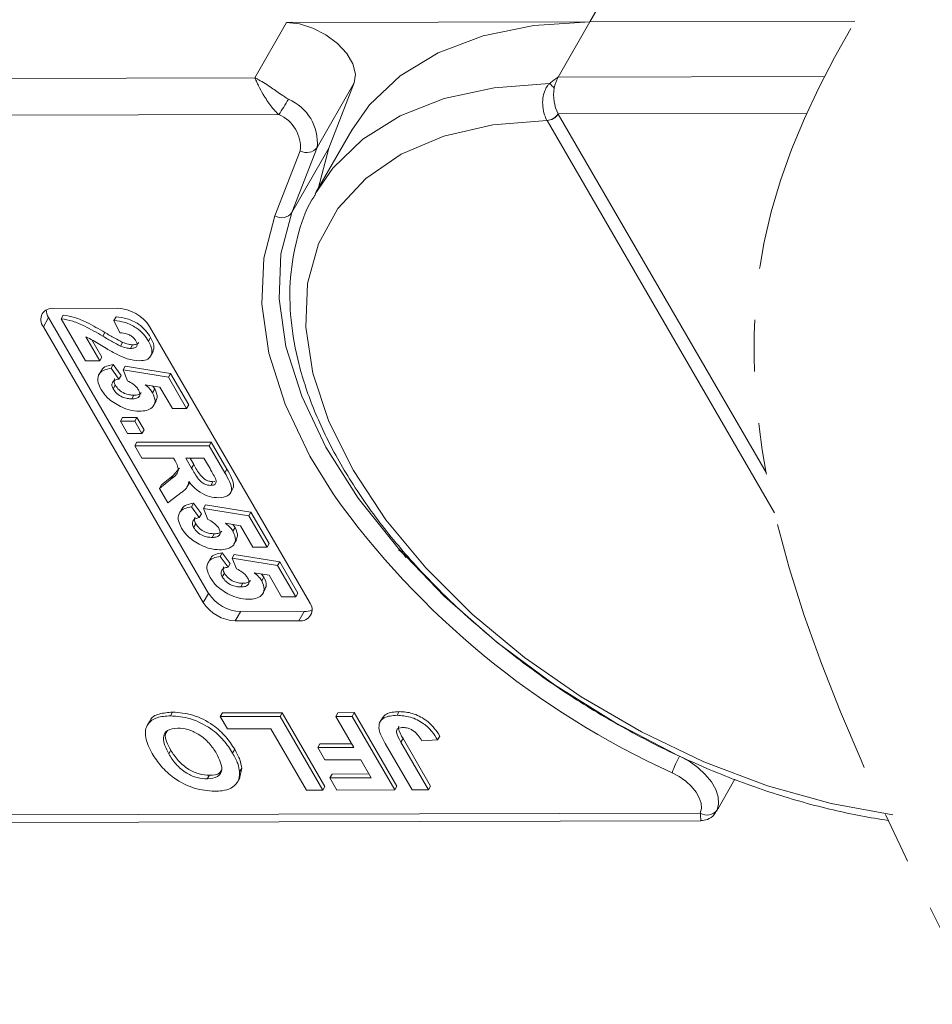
# Model space of a CAD drawing. Header units: millimetres. Extents: x 2390 to 3312, y -95 to 558.
# Tile 35 of 49: x 3044 to 3072, y 374 to 404. Entities that reach past the tile are written whole.
import ezdxf

# ---------------------------------------------------------------- set-up
doc = ezdxf.new("R2010")
doc.units = ezdxf.units.MM
doc.linetypes.add('PHANTOM2', pattern=[31.75, 15.875, -3.175, 3.175, -3.175, 3.175, -3.175])

msp = doc.modelspace()

# ---------------------------------------------------------------- linework, layer by layer
at = {"color": 7, "linetype": 'Continuous', "lineweight": 15}
for p, q in [((3061.869, 404.408), (3063.008, 406.391)), ((3052.549, 404.388), (3051.573, 402.689)), ((3052.549, 404.388), (3061.869, 404.408)), ((3060.893, 402.709), (3061.869, 404.408)), ((3070.019, 404.426), (3061.869, 404.408)), ((3051.573, 402.689), (3030.847, 402.643)), ((3053.489, 400.551), (3054.627, 402.533)), ((3053.848, 400.531), (3054.627, 402.533)), ((3069.082, 402.727), (3060.893, 402.709)), ((3030.849, 401.511), (3052.306, 401.559)), ((3060.895, 401.578), (3068.537, 401.595)), ((3060.896, 401.576), (3060.895, 401.578)), ((3067.291, 390.555), (3060.896, 401.576)), ((3060.552, 401.38), (3060.554, 401.377)), ((3060.554, 401.377), (3067.551, 389.318)), ((3054.552, 401.079), (3053.462, 399.181)), ((3052.97, 400.449), (3052.191, 398.446)), ((3052.709, 398.548), (3053.489, 400.551)), ((3053.848, 400.531), (3052.709, 398.548)), ((3053.517, 399.276), (3053.848, 400.531)), ((3045.395, 395.603), (3047.355, 395.608)), ((3045.233, 395.32), (3045.07, 395.037)), ((3050.15, 386.845), (3045.233, 395.32)), ((3045.616, 395.28), (3045.681, 395.393)), ((3046.366, 393.987), (3045.616, 395.28)), ((3047.241, 395.233), (3047.306, 395.346)), ((3047.419, 394.853), (3047.241, 395.233)), ((3049.988, 386.562), (3045.07, 395.037)), ((3048.336, 395.044), (3053.254, 386.569)), ((3046.379, 394.723), (3046.805, 393.988)), ((3046.561, 394.636), (3046.871, 394.101)), ((3046.898, 394.748), (3046.963, 394.861)), ((3048.3, 394.599), (3048.365, 394.712)), ((3047.442, 394.446), (3047.507, 394.559)), ((3047.75, 394.371), (3047.815, 394.484)), ((3046.805, 393.988), (3046.366, 393.987)), ((3046.805, 393.988), (3046.871, 394.101)), ((3048.365, 394.127), (3048.446, 394.269)), ((3046.854, 393.697), (3046.772, 393.556)), ((3047.152, 393.761), (3047.217, 393.874)), ((3047.152, 393.761), (3047.393, 393.431)), ((3047.217, 393.874), (3047.458, 393.544)), ((3047.52, 393.711), (3047.585, 393.824)), ((3047.658, 393.378), (3047.52, 393.711)), ((3047.52, 393.711), (3048.917, 393.485)), ((3047.585, 393.824), (3048.982, 393.598)), ((3047.393, 393.431), (3047.458, 393.544)), ((3048.917, 393.485), (3048.982, 393.598)), ((3048.917, 393.485), (3049.476, 392.522)), ((3048.982, 393.598), (3049.541, 392.635)), ((3047.216, 393.128), (3047.281, 393.242)), ((3048.654, 393.179), (3048.201, 393.256)), ((3048.425, 393.218), (3048.493, 393.125)), ((3048.428, 393.012), (3048.493, 393.125)), ((3049.036, 392.521), (3048.654, 393.179)), ((3047.787, 392.823), (3047.852, 392.936)), ((3048.458, 392.611), (3048.539, 392.752)), ((3049.476, 392.522), (3049.036, 392.521)), ((3049.476, 392.522), (3049.541, 392.635)), ((3047.44, 392.136), (3047.505, 392.25)), ((3047.505, 392.25), (3047.944, 392.251)), ((3047.879, 392.137), (3047.944, 392.251)), ((3047.944, 392.251), (3048.165, 391.87)), ((3047.44, 392.136), (3047.879, 392.137)), ((3047.66, 391.756), (3047.44, 392.136)), ((3047.879, 392.137), (3048.1, 391.757)), ((3048.1, 391.757), (3048.165, 391.87)), ((3048.1, 391.757), (3047.66, 391.756)), ((3047.881, 391.376), (3047.946, 391.489)), ((3047.881, 391.376), (3050.167, 391.381)), ((3048.102, 390.996), (3047.881, 391.376)), ((3047.946, 391.489), (3050.232, 391.494)), ((3050.167, 391.381), (3050.232, 391.494)), ((3050.167, 391.381), (3050.649, 390.551)), ((3050.232, 391.494), (3050.714, 390.664)), ((3049.069, 390.998), (3048.102, 390.996)), ((3049.118, 390.913), (3049.069, 390.998)), ((3050.007, 391), (3049.45, 390.999)), ((3049.45, 390.999), (3049.628, 390.692)), ((3049.581, 390.999), (3049.693, 390.806)), ((3050.194, 390.677), (3050.007, 391)), ((3049.059, 390.467), (3049.251, 390.693)), ((3049.628, 390.692), (3049.693, 390.806)), ((3050.649, 390.551), (3050.714, 390.664)), ((3048.638, 390.071), (3048.994, 390.353)), ((3048.703, 390.184), (3049.059, 390.467)), ((3048.994, 390.353), (3049.059, 390.467)), ((3048.638, 390.071), (3048.703, 390.184)), ((3048.896, 389.627), (3048.638, 390.071)), ((3049.483, 390.105), (3049.564, 390.246)), ((3050.22, 390.163), (3050.285, 390.276)), ((3050.285, 390.276), (3050.342, 390.286)), ((3050.818, 389.922), (3050.9, 390.063)), ((3049.209, 389.867), (3048.896, 389.627)), ((3049.624, 389.501), (3049.689, 389.614)), ((3049.624, 389.501), (3049.864, 389.172)), ((3049.689, 389.614), (3049.929, 389.285)), ((3049.991, 389.451), (3050.056, 389.565)), ((3050.13, 389.119), (3049.991, 389.451)), ((3049.991, 389.451), (3051.388, 389.226)), ((3050.056, 389.565), (3051.453, 389.339)), ((3049.325, 389.438), (3049.244, 389.297)), ((3049.864, 389.172), (3049.929, 389.285)), ((3051.388, 389.226), (3051.453, 389.339)), ((3051.388, 389.226), (3051.947, 388.262)), ((3051.453, 389.339), (3052.012, 388.376)), ((3049.688, 388.869), (3049.753, 388.982)), ((3051.126, 388.92), (3050.673, 388.997)), ((3050.896, 388.959), (3050.965, 388.866)), ((3050.9, 388.753), (3050.965, 388.866)), ((3051.508, 388.262), (3051.126, 388.92)), ((3050.258, 388.563), (3050.323, 388.677)), ((3050.929, 388.352), (3051.011, 388.493)), ((3051.947, 388.262), (3051.508, 388.262)), ((3051.947, 388.262), (3052.012, 388.376)), ((3050.506, 387.98), (3050.571, 388.093)), ((3050.506, 387.98), (3050.747, 387.651)), ((3050.571, 388.093), (3050.812, 387.764)), ((3050.874, 387.93), (3050.939, 388.043)), ((3051.012, 387.598), (3050.874, 387.93)), ((3050.874, 387.93), (3052.271, 387.705)), ((3050.939, 388.043), (3052.336, 387.818)), ((3050.208, 387.917), (3050.127, 387.775)), ((3050.747, 387.651), (3050.812, 387.764)), ((3052.271, 387.705), (3052.336, 387.818)), ((3052.271, 387.705), (3052.83, 386.741)), ((3052.336, 387.818), (3052.895, 386.855)), ((3050.57, 387.348), (3050.635, 387.461)), ((3052.008, 387.399), (3051.555, 387.475)), ((3051.779, 387.438), (3051.847, 387.345)), ((3051.782, 387.232), (3051.847, 387.345)), ((3052.39, 386.74), (3052.008, 387.399)), ((3051.141, 387.042), (3051.206, 387.155)), ((3050.15, 386.845), (3049.988, 386.562)), ((3051.812, 386.83), (3051.893, 386.972)), ((3052.83, 386.741), (3052.39, 386.74)), ((3052.83, 386.741), (3052.895, 386.855)), ((3051.131, 386.281), (3050.969, 385.998)), ((3053.091, 386.286), (3051.131, 386.281)), ((3053.091, 386.286), (3052.928, 386.002)), ((3052.928, 386.002), (3050.969, 385.998)), ((3048.98, 383.081), (3049.045, 383.194)), ((3050.508, 383.055), (3050.573, 383.169)), ((3050.573, 383.169), (3052.415, 383.173)), ((3052.35, 383.059), (3052.415, 383.173)), ((3052.415, 383.173), (3053.727, 380.913)), ((3054.059, 383.063), (3054.124, 383.176)), ((3054.124, 383.176), (3054.626, 383.178)), ((3054.561, 383.064), (3054.626, 383.178)), ((3054.626, 383.178), (3055.937, 380.918)), ((3055.948, 383.096), (3056.013, 383.21)), ((3048.343, 382.921), (3048.262, 382.779)), ((3050.508, 383.055), (3052.35, 383.059)), ((3050.727, 382.679), (3050.508, 383.055)), ((3052.35, 383.059), (3053.662, 380.799)), ((3054.059, 383.063), (3054.561, 383.064)), ((3054.613, 382.107), (3054.059, 383.063)), ((3054.561, 383.064), (3055.872, 380.804)), ((3055.493, 383.024), (3055.412, 382.882)), ((3052.066, 382.682), (3050.727, 382.679)), ((3053.159, 380.798), (3052.066, 382.682)), ((3053.508, 382.105), (3053.573, 382.218)), ((3053.573, 382.218), (3054.548, 382.22)), ((3056.408, 380.805), (3055.582, 382.23)), ((3056.062, 382.269), (3056.127, 382.383)), ((3056.062, 382.269), (3056.911, 380.807)), ((3056.127, 382.383), (3056.976, 380.92)), ((3057.192, 382.345), (3056.706, 382.315)), ((3057.192, 382.345), (3057.257, 382.458)), ((3048.924, 381.913), (3048.989, 382.026)), ((3050.888, 381.938), (3050.953, 382.052)), ((3053.508, 382.105), (3054.613, 382.107)), ((3053.727, 381.728), (3053.508, 382.105)), ((3054.832, 381.73), (3053.727, 381.728)), ((3055.151, 381.18), (3054.832, 381.73)), ((3051.17, 381.477), (3051.098, 381.15)), ((3051.104, 381.364), (3051.17, 381.477)), ((3053.879, 381.177), (3053.944, 381.29)), ((3053.944, 381.29), (3055.086, 381.293)), ((3050.108, 381.14), (3050.173, 381.253)), ((3051.026, 381.022), (3051.107, 381.164)), ((3053.879, 381.177), (3055.151, 381.18)), ((3054.097, 380.8), (3053.879, 381.177)), ((3065.761, 380.145), (3066.331, 381.137)), ((3053.662, 380.799), (3053.159, 380.798)), ((3053.662, 380.799), (3053.727, 380.913)), ((3055.872, 380.804), (3054.097, 380.8)), ((3055.872, 380.804), (3055.937, 380.918)), ((3056.911, 380.807), (3056.408, 380.805)), ((3056.911, 380.807), (3056.976, 380.92)), ((3065.266, 380.09), (3043.307, 380.041)), ((3043.634, 379.807), (3065.285, 379.855))]:
    msp.add_line(p, q, dxfattribs=at)
at = {"color": 7, "linetype": 'Continuous', "lineweight": 15, "flags": 128}
for points in [[(3054.627, 402.533), (3054.665, 402.805), (3054.586, 403.113), (3054.397, 403.432), (3054.112, 403.738), (3053.755, 404.005), (3053.354, 404.212), (3052.941, 404.343), (3052.549, 404.388)], [(3061.869, 404.408), (3060.151, 404.299), (3058.588, 403.981), (3057.207, 403.461), (3056.036, 402.748), (3055.095, 401.855), (3054.552, 401.079)], [(3060.626, 402.51), (3058.932, 402.384), (3057.393, 402.054), (3056.036, 401.524), (3054.887, 400.805), (3053.966, 399.91), (3053.427, 399.118)], [(3071.189, 380.041), (3069.284, 380.383), (3067.335, 380.928), (3065.379, 381.667), (3063.456, 382.584), (3061.603, 383.662), (3059.858, 384.878), (3058.255, 386.209), (3056.826, 387.628), (3055.6, 389.107), (3054.6, 390.617), (3053.847, 392.127), (3053.356, 393.608), (3053.137, 395.03), (3053.193, 396.364), (3053.524, 397.585), (3054.123, 398.668), (3054.979, 399.592), (3056.073, 400.337), (3057.385, 400.89), (3058.889, 401.239), (3060.554, 401.377)], [(3064.485, 381.911), (3062.663, 382.862), (3060.781, 384.034), (3059.018, 385.336), (3057.406, 386.743), (3055.976, 388.231), (3054.753, 389.772), (3053.759, 391.338), (3053.014, 392.9), (3052.529, 394.429), (3052.316, 395.898), (3052.376, 397.28), (3052.709, 398.548)], [(3052.191, 398.446), (3051.85, 397.146), (3051.788, 395.731), (3052.007, 394.227), (3052.503, 392.66), (3053.267, 391.06), (3053.978, 389.9)], [(3064.629, 381.842), (3064.92, 381.684), (3065.187, 381.493), (3065.418, 381.279), (3065.606, 381.051), (3065.74, 380.817), (3065.816, 380.588), (3065.829, 380.375), (3065.781, 380.185)], [(3064.402, 381.332), (3064.62, 381.214), (3064.82, 381.071), (3064.994, 380.91), (3065.134, 380.739), (3065.235, 380.564), (3065.291, 380.392), (3065.302, 380.232), (3065.266, 380.09)]]:
    msp.add_lwpolyline(points, dxfattribs=at)
at = {"color": 7, "linetype": 'Continuous', "lineweight": 15}
for centre, radius, start, end in [((3060.194, 401.88), 0.763, 40.1491, 55.5658), ((3061.792, 402.213), 1.027, 151.137, 171.0902), ((3061.99, 402.146), 1.233, 169.4134, 207.4295), ((3046.56, 405.501), 6.969, 325.5444, 330.1305), ((3052.04, 400.689), 1.455, 354.5664, 67.2376), ((3051.884, 400.552), 1.091, 354.5664, 67.2376), ((3060.532, 401.812), 0.432, 272.6947, 327.2216), ((3060.533, 401.807), 0.43, 272.7339, 327.5146), ((3053.174, 400.782), 0.391, 238.5972, 323.7029), ((3052.395, 398.779), 0.391, 238.5972, 323.7029), ((3045.34, 395.258), 0.349, 80.921, 219.3383), ((3045.664, 395.592), 0.51, 184.4162, 212.2288), ((3047.302, 394.379), 1.229, 32.7297, 87.5188), ((3075.109, 404.985), 25.964, 215.5235, 245.6452), ((3051.185, 387.51), 1.229, 212.7297, 267.5188), ((3051.022, 387.226), 1.229, 212.7297, 267.5188), ((3052.983, 386.347), 0.349, 260.921, 39.3383), ((3053.109, 386.795), 0.51, 268.0228, 295.8286), ((3067.015, 380.471), 2.751, 150.1208, 161.7639), ((3065.473, 380.412), 0.383, 237.2666, 323.7036)]:
    msp.add_arc(centre, radius, start, end, dxfattribs=at)
msp.add_ellipse((3055.886, 387.939), major_axis=(-0.322, 0.241), ratio=0.642726, start_param=4.005024, end_param=4.860077, dxfattribs=at)
at = {"color": 3, "linetype": 'PHANTOM2', "lineweight": 9, "ltscale": 0.5}
msp.add_spline([(3079.439, 446.872), (3084.016, 427.57), (3067.222, 397.598), (3073.812, 374.215)], degree=3, dxfattribs=at)
at = {"color": 7, "linetype": 'Continuous', "lineweight": 15}
for points, knots in [([(3051.573, 402.689), (3051.575, 402.688), (3051.58, 402.685), (3051.6, 402.676), (3051.624, 402.664), (3051.762, 402.591), (3051.998, 402.443), (3052.33, 402.208), (3052.527, 402.08), (3052.603, 402.031)], [0, 0, 0, 0, 0.005088, 0.020369, 0.070807, 0.089086, 0.500311, 0.809226, 1, 1, 1, 1]), ([(3052.306, 401.559), (3052.27, 401.594), (3052.196, 401.665), (3052.083, 401.798), (3051.969, 401.953), (3051.885, 402.084), (3051.785, 402.252), (3051.705, 402.402), (3051.639, 402.54), (3051.612, 402.6), (3051.597, 402.633), (3051.589, 402.651), (3051.583, 402.667), (3051.578, 402.677), (3051.576, 402.682), (3051.574, 402.686), (3051.574, 402.687), (3051.573, 402.689)], [0, 0, 0, 0, 0.1010295, 0.2049461, 0.3371683, 0.4742971, 0.5161999, 0.7436507, 0.8530899, 0.914248, 0.9321698, 0.9601369, 0.976545, 0.9861936, 0.994698, 0.9959318, 1, 1, 1, 1]), ([(3060.626, 402.51), (3060.607, 402.488), (3060.548, 402.422), (3060.472, 402.275), (3060.418, 402.054), (3060.416, 401.799), (3060.463, 401.559), (3060.524, 401.436), (3060.552, 401.38)], [0, 0, 0, 0, 0.07361, 0.225281, 0.412719, 0.616054, 0.826783, 1, 1, 1, 1]), ([(3060.893, 402.709), (3060.892, 402.708), (3060.816, 402.655), (3060.724, 402.591), (3060.641, 402.522), (3060.626, 402.51)], [0, 0, 0, 0, 0.012087, 0.82463, 1, 1, 1, 1]), ([(3053.438, 399.103), (3053.401, 399.048), (3053.137, 398.655), (3052.86, 397.803), (3052.629, 396.571), (3052.65, 395.25), (3052.897, 393.869), (3053.375, 392.442), (3054.077, 390.993), (3054.992, 389.547), (3056.103, 388.128), (3057.391, 386.76), (3058.834, 385.463), (3060.408, 384.256), (3062.091, 383.157), (3063.854, 382.185), (3065.672, 381.352), (3067.516, 380.673), (3069.319, 380.169), (3070.487, 379.948), (3071.044, 379.865)], [0, 0, 0, 0, 0.008583, 0.0609079, 0.1132403, 0.1660691, 0.2196553, 0.2739297, 0.3286434, 0.383549, 0.4384672, 0.4933295, 0.5481255, 0.6028664, 0.6575727, 0.7122689, 0.7669788, 0.8217225, 0.876527, 0.9278193, 0.9278193, 0.9278193, 0.9278193]), ([(3045.616, 395.28), (3045.735, 395.262), (3045.974, 395.225), (3046.417, 395.029), (3046.715, 394.854), (3046.898, 394.748)], [0, 0, 0, 0, 0.279551, 0.559332, 1, 1, 1, 1]), ([(3045.681, 395.393), (3045.8, 395.375), (3046.039, 395.338), (3046.482, 395.142), (3046.78, 394.968), (3046.963, 394.861)], [0, 0, 0, 0, 0.279551, 0.559332, 1, 1, 1, 1]), ([(3047.241, 395.233), (3047.354, 395.22), (3047.579, 395.193), (3047.916, 395.03), (3048.159, 394.814), (3048.253, 394.671), (3048.3, 394.599)], [0, 0, 0, 0, 0.280752, 0.55897, 0.779275, 1, 1, 1, 1]), ([(3047.306, 395.346), (3047.419, 395.333), (3047.644, 395.306), (3047.981, 395.144), (3048.224, 394.927), (3048.318, 394.784), (3048.365, 394.712)], [0, 0, 0, 0, 0.280752, 0.55897, 0.779275, 1, 1, 1, 1]), ([(3047.345, 394.181), (3047.235, 394.242), (3047.053, 394.341), (3046.808, 394.493), (3046.6, 394.623), (3046.453, 394.69), (3046.379, 394.723)], [0, 0, 0, 0, 0.339985, 0.560186, 0.78038, 1, 1, 1, 1]), ([(3046.898, 394.748), (3046.998, 394.688), (3047.176, 394.582), (3047.361, 394.487), (3047.442, 394.446)], [0, 0, 0, 0, 0.560235, 1, 1, 1, 1]), ([(3046.963, 394.861), (3047.063, 394.801), (3047.241, 394.695), (3047.426, 394.601), (3047.507, 394.559)], [0, 0, 0, 0, 0.5602349, 1, 1, 1, 1]), ([(3047.914, 394.606), (3047.896, 394.634), (3047.86, 394.689), (3047.769, 394.763), (3047.613, 394.837), (3047.499, 394.846), (3047.419, 394.853)], [0, 0, 0, 0, 0.187236, 0.374084, 0.560696, 1, 1, 1, 1]), ([(3047.75, 394.371), (3047.792, 394.373), (3047.876, 394.378), (3047.95, 394.433), (3047.958, 394.519), (3047.929, 394.577), (3047.914, 394.606)], [0, 0, 0, 0, 0.2806635, 0.5594614, 0.7793655, 1, 1, 1, 1]), ([(3048.3, 394.599), (3048.343, 394.514), (3048.429, 394.343), (3048.396, 394.136), (3048.252, 394.01), (3048.104, 393.997), (3048.03, 393.991)], [0, 0, 0, 0, 0.280568, 0.55975, 0.779795, 1, 1, 1, 1]), ([(3048.365, 394.712), (3048.41, 394.626), (3048.499, 394.455), (3048.456, 394.321), (3048.435, 394.256)], [0, 0, 0, 0, 0.511088, 1, 1, 1, 1]), ([(3047.442, 394.446), (3047.502, 394.423), (3047.608, 394.382), (3047.707, 394.374), (3047.75, 394.371)], [0, 0, 0, 0, 0.560117, 1, 1, 1, 1]), ([(3047.507, 394.559), (3047.567, 394.536), (3047.673, 394.495), (3047.772, 394.488), (3047.815, 394.484)], [0, 0, 0, 0, 0.5601166, 1, 1, 1, 1]), ([(3047.815, 394.484), (3047.858, 394.486), (3047.941, 394.488), (3047.983, 394.533), (3048.002, 394.554)], [0, 0, 0, 0, 0.520649, 1, 1, 1, 1]), ([(3048.03, 393.991), (3047.905, 394.004), (3047.681, 394.027), (3047.448, 394.134), (3047.345, 394.181)], [0, 0, 0, 0, 0.558458, 1, 1, 1, 1]), ([(3046.844, 393.112), (3046.8, 393.203), (3046.713, 393.385), (3046.771, 393.597), (3046.932, 393.721), (3047.079, 393.747), (3047.152, 393.761)], [0, 0, 0, 0, 0.279948, 0.559031, 0.779331, 1, 1, 1, 1]), ([(3046.856, 393.679), (3046.858, 393.69), (3046.871, 393.759), (3047.003, 393.831), (3047.146, 393.859), (3047.217, 393.874)], [0, 0, 0, 0, 0.0835018, 0.5413674, 1, 1, 1, 1]), ([(3047.393, 393.431), (3047.348, 393.422), (3047.257, 393.405), (3047.187, 393.329), (3047.169, 393.232), (3047.2, 393.163), (3047.216, 393.128)], [0, 0, 0, 0, 0.2802995, 0.5599611, 0.7800424, 1, 1, 1, 1]), ([(3047.267, 393.442), (3047.264, 393.438), (3047.239, 393.414), (3047.236, 393.344), (3047.266, 393.276), (3047.281, 393.242)], [0, 0, 0, 0, 0.083768, 0.542013, 1, 1, 1, 1]), ([(3047.995, 393.102), (3047.974, 393.132), (3047.932, 393.194), (3047.816, 393.293), (3047.718, 393.346), (3047.658, 393.378)], [0, 0, 0, 0, 0.279963, 0.560065, 1, 1, 1, 1]), ([(3047.447, 392.582), (3047.302, 392.664), (3047.044, 392.812), (3046.906, 393.02), (3046.844, 393.112)], [0, 0, 0, 0, 0.558353, 1, 1, 1, 1]), ([(3047.216, 393.128), (3047.251, 393.08), (3047.32, 392.983), (3047.489, 392.875), (3047.652, 392.828), (3047.742, 392.824), (3047.787, 392.823)], [0, 0, 0, 0, 0.279573, 0.558664, 0.778923, 1, 1, 1, 1]), ([(3047.281, 393.242), (3047.316, 393.193), (3047.385, 393.097), (3047.554, 392.988), (3047.717, 392.941), (3047.807, 392.938), (3047.852, 392.936)], [0, 0, 0, 0, 0.279573, 0.558664, 0.778923, 1, 1, 1, 1]), ([(3047.787, 392.823), (3047.838, 392.825), (3047.939, 392.83), (3048.032, 392.895), (3048.047, 392.996), (3048.012, 393.067), (3047.995, 393.102)], [0, 0, 0, 0, 0.280898, 0.55946, 0.779497, 1, 1, 1, 1]), ([(3048.201, 393.256), (3048.253, 393.213), (3048.345, 393.137), (3048.403, 393.05), (3048.428, 393.012)], [0, 0, 0, 0, 0.559888, 1, 1, 1, 1]), ([(3048.493, 393.125), (3048.536, 393.033), (3048.605, 392.885), (3048.539, 392.785), (3048.513, 392.748)], [0, 0, 0, 0, 0.621608, 1, 1, 1, 1]), ([(3047.852, 392.936), (3047.904, 392.937), (3048.005, 392.94), (3048.057, 392.992), (3048.082, 393.017)], [0, 0, 0, 0, 0.518665, 1, 1, 1, 1]), ([(3048.428, 393.012), (3048.466, 392.922), (3048.542, 392.743), (3048.44, 392.555), (3048.254, 392.456), (3048.096, 392.447), (3048.017, 392.442)], [0, 0, 0, 0, 0.2790069, 0.5586194, 0.7790735, 1, 1, 1, 1]), ([(3048.017, 392.442), (3047.914, 392.449), (3047.729, 392.462), (3047.533, 392.545), (3047.447, 392.582)], [0, 0, 0, 0, 0.5595341, 1, 1, 1, 1]), ([(3048.994, 390.353), (3049.091, 390.425), (3049.227, 390.524), (3049.213, 390.752), (3049.15, 390.859), (3049.118, 390.913)], [0, 0, 0, 0, 0.561022, 0.779295, 1, 1, 1, 1]), ([(3049.628, 390.692), (3049.688, 390.58), (3049.764, 390.44), (3049.909, 390.277), (3050.008, 390.21), (3050.12, 390.168), (3050.186, 390.164), (3050.22, 390.163)], [0, 0, 0, 0, 0.500962, 0.625785, 0.750436, 0.875032, 1, 1, 1, 1]), ([(3049.693, 390.806), (3049.753, 390.694), (3049.829, 390.554), (3049.974, 390.391), (3050.073, 390.323), (3050.185, 390.282), (3050.251, 390.278), (3050.285, 390.276)], [0, 0, 0, 0, 0.500962, 0.625785, 0.750436, 0.875032, 1, 1, 1, 1]), ([(3050.362, 390.374), (3050.332, 390.431), (3050.279, 390.531), (3050.22, 390.632), (3050.194, 390.677)], [0, 0, 0, 0, 0.559921, 1, 1, 1, 1]), ([(3050.714, 390.664), (3050.764, 390.575), (3050.863, 390.397), (3050.946, 390.172), (3050.901, 390.078), (3050.887, 390.051)], [0, 0, 0, 0, 0.4173287, 0.8317341, 1, 1, 1, 1]), ([(3050.22, 390.163), (3050.256, 390.165), (3050.327, 390.171), (3050.398, 390.243), (3050.376, 390.325), (3050.362, 390.374)], [0, 0, 0, 0, 0.281129, 0.561183, 1, 1, 1, 1]), ([(3050.649, 390.551), (3050.699, 390.461), (3050.8, 390.282), (3050.878, 390.053), (3050.822, 389.913), (3050.707, 389.81), (3050.559, 389.793), (3050.461, 389.782)], [0, 0, 0, 0, 0.251143, 0.500527, 0.625735, 0.75105, 1, 1, 1, 1]), ([(3049.544, 390.277), (3049.529, 390.216), (3049.505, 390.117), (3049.407, 390.015), (3049.312, 389.938), (3049.244, 389.891), (3049.209, 389.867)], [0, 0, 0, 0, 0.339579, 0.559591, 0.779787, 1, 1, 1, 1]), ([(3050.461, 389.782), (3050.369, 389.789), (3050.185, 389.802), (3049.902, 389.929), (3049.687, 390.101), (3049.592, 390.218), (3049.544, 390.277)], [0, 0, 0, 0, 0.2799536, 0.5589329, 0.7791735, 1, 1, 1, 1]), ([(3049.316, 388.852), (3049.272, 388.944), (3049.184, 389.126), (3049.242, 389.337), (3049.403, 389.461), (3049.55, 389.488), (3049.624, 389.501)], [0, 0, 0, 0, 0.279948, 0.559031, 0.779331, 1, 1, 1, 1]), ([(3049.327, 389.419), (3049.329, 389.43), (3049.343, 389.5), (3049.475, 389.571), (3049.617, 389.6), (3049.689, 389.614)], [0, 0, 0, 0, 0.083502, 0.541367, 1, 1, 1, 1]), ([(3049.864, 389.172), (3049.819, 389.163), (3049.728, 389.146), (3049.658, 389.069), (3049.64, 388.973), (3049.672, 388.904), (3049.688, 388.869)], [0, 0, 0, 0, 0.2802995, 0.5599611, 0.7800424, 1, 1, 1, 1]), ([(3049.739, 389.182), (3049.735, 389.179), (3049.71, 389.155), (3049.708, 389.084), (3049.738, 389.016), (3049.753, 388.982)], [0, 0, 0, 0, 0.0837684, 0.5420129, 1, 1, 1, 1]), ([(3049.918, 388.322), (3049.774, 388.405), (3049.516, 388.553), (3049.377, 388.761), (3049.316, 388.852)], [0, 0, 0, 0, 0.558353, 1, 1, 1, 1]), ([(3049.688, 388.869), (3049.722, 388.821), (3049.791, 388.724), (3049.96, 388.616), (3050.123, 388.569), (3050.213, 388.565), (3050.258, 388.563)], [0, 0, 0, 0, 0.279573, 0.558664, 0.778923, 1, 1, 1, 1]), ([(3049.753, 388.982), (3049.787, 388.934), (3049.856, 388.837), (3050.025, 388.729), (3050.188, 388.682), (3050.278, 388.678), (3050.323, 388.677)], [0, 0, 0, 0, 0.279573, 0.558664, 0.778923, 1, 1, 1, 1]), ([(3050.466, 388.843), (3050.445, 388.873), (3050.403, 388.934), (3050.288, 389.034), (3050.19, 389.087), (3050.13, 389.119)], [0, 0, 0, 0, 0.279963, 0.560065, 1, 1, 1, 1]), ([(3050.258, 388.563), (3050.309, 388.566), (3050.41, 388.57), (3050.503, 388.636), (3050.518, 388.736), (3050.483, 388.807), (3050.466, 388.843)], [0, 0, 0, 0, 0.280898, 0.55946, 0.779497, 1, 1, 1, 1]), ([(3050.673, 388.997), (3050.724, 388.954), (3050.816, 388.877), (3050.874, 388.791), (3050.9, 388.753)], [0, 0, 0, 0, 0.559888, 1, 1, 1, 1]), ([(3050.965, 388.866), (3051.008, 388.774), (3051.077, 388.625), (3051.01, 388.526), (3050.985, 388.489)], [0, 0, 0, 0, 0.621608, 1, 1, 1, 1]), ([(3050.323, 388.677), (3050.375, 388.678), (3050.476, 388.681), (3050.529, 388.733), (3050.554, 388.758)], [0, 0, 0, 0, 0.518665, 1, 1, 1, 1]), ([(3050.9, 388.753), (3050.938, 388.663), (3051.013, 388.484), (3050.911, 388.296), (3050.725, 388.197), (3050.567, 388.188), (3050.488, 388.183)], [0, 0, 0, 0, 0.279007, 0.558619, 0.779074, 1, 1, 1, 1]), ([(3050.488, 388.183), (3050.385, 388.19), (3050.201, 388.203), (3050.004, 388.286), (3049.918, 388.322)], [0, 0, 0, 0, 0.559534, 1, 1, 1, 1]), ([(3050.199, 387.331), (3050.155, 387.422), (3050.067, 387.604), (3050.125, 387.816), (3050.286, 387.94), (3050.433, 387.967), (3050.506, 387.98)], [0, 0, 0, 0, 0.279948, 0.559031, 0.779331, 1, 1, 1, 1]), ([(3050.21, 387.898), (3050.212, 387.909), (3050.225, 387.979), (3050.358, 388.05), (3050.5, 388.079), (3050.571, 388.093)], [0, 0, 0, 0, 0.083502, 0.541367, 1, 1, 1, 1]), ([(3050.747, 387.651), (3050.702, 387.642), (3050.611, 387.625), (3050.541, 387.548), (3050.523, 387.452), (3050.554, 387.383), (3050.57, 387.348)], [0, 0, 0, 0, 0.2803, 0.559961, 0.780042, 1, 1, 1, 1]), ([(3050.622, 387.661), (3050.618, 387.658), (3050.593, 387.634), (3050.59, 387.563), (3050.62, 387.495), (3050.635, 387.461)], [0, 0, 0, 0, 0.0837684, 0.5420129, 1, 1, 1, 1]), ([(3050.801, 386.801), (3050.656, 386.884), (3050.398, 387.032), (3050.26, 387.24), (3050.199, 387.331)], [0, 0, 0, 0, 0.558353, 1, 1, 1, 1]), ([(3050.57, 387.348), (3050.605, 387.3), (3050.674, 387.203), (3050.843, 387.095), (3051.006, 387.048), (3051.096, 387.044), (3051.141, 387.042)], [0, 0, 0, 0, 0.279573, 0.558664, 0.778923, 1, 1, 1, 1]), ([(3050.635, 387.461), (3050.67, 387.413), (3050.739, 387.316), (3050.908, 387.208), (3051.071, 387.161), (3051.161, 387.157), (3051.206, 387.155)], [0, 0, 0, 0, 0.279573, 0.558664, 0.778923, 1, 1, 1, 1]), ([(3051.349, 387.322), (3051.328, 387.352), (3051.286, 387.413), (3051.17, 387.512), (3051.072, 387.566), (3051.012, 387.598)], [0, 0, 0, 0, 0.279963, 0.560065, 1, 1, 1, 1]), ([(3051.555, 387.475), (3051.607, 387.433), (3051.699, 387.356), (3051.757, 387.27), (3051.782, 387.232)], [0, 0, 0, 0, 0.5598879, 1, 1, 1, 1]), ([(3051.847, 387.345), (3051.89, 387.253), (3051.959, 387.104), (3051.893, 387.005), (3051.868, 386.967)], [0, 0, 0, 0, 0.621608, 1, 1, 1, 1]), ([(3051.141, 387.042), (3051.192, 387.045), (3051.293, 387.049), (3051.386, 387.114), (3051.401, 387.215), (3051.366, 387.286), (3051.349, 387.322)], [0, 0, 0, 0, 0.280898, 0.55946, 0.779497, 1, 1, 1, 1]), ([(3051.206, 387.155), (3051.258, 387.157), (3051.359, 387.16), (3051.411, 387.212), (3051.437, 387.237)], [0, 0, 0, 0, 0.5186651, 1, 1, 1, 1]), ([(3051.782, 387.232), (3051.82, 387.142), (3051.896, 386.962), (3051.794, 386.775), (3051.608, 386.675), (3051.45, 386.666), (3051.371, 386.662)], [0, 0, 0, 0, 0.279007, 0.558619, 0.779074, 1, 1, 1, 1]), ([(3051.371, 386.662), (3051.268, 386.669), (3051.083, 386.682), (3050.887, 386.765), (3050.801, 386.801)], [0, 0, 0, 0, 0.559534, 1, 1, 1, 1]), ([(3048.349, 382.901), (3048.351, 382.914), (3048.369, 383.038), (3048.622, 383.158), (3048.904, 383.182), (3049.045, 383.194)], [0, 0, 0, 0, 0.05675, 0.527711, 1, 1, 1, 1]), ([(3049.045, 383.194), (3049.247, 383.179), (3049.651, 383.15), (3050.265, 382.838), (3050.701, 382.443), (3050.869, 382.182), (3050.953, 382.052)], [0, 0, 0, 0, 0.2799425, 0.558704, 0.7790449, 1, 1, 1, 1]), ([(3055.389, 382.66), (3055.387, 382.735), (3055.382, 382.886), (3055.564, 383.068), (3055.802, 383.086), (3055.948, 383.096)], [0, 0, 0, 0, 0.280122, 0.560355, 1, 1, 1, 1]), ([(3055.491, 383.005), (3055.527, 383.054), (3055.627, 383.189), (3055.862, 383.202), (3056.013, 383.21)], [0, 0, 0, 0, 0.358473, 1, 1, 1, 1]), ([(3055.948, 383.096), (3056.08, 383.088), (3056.344, 383.073), (3056.753, 382.869), (3057.027, 382.602), (3057.137, 382.431), (3057.192, 382.345)], [0, 0, 0, 0, 0.280246, 0.558416, 0.778827, 1, 1, 1, 1]), ([(3056.013, 383.21), (3056.145, 383.202), (3056.409, 383.186), (3056.818, 382.982), (3057.092, 382.716), (3057.202, 382.544), (3057.257, 382.458)], [0, 0, 0, 0, 0.280246, 0.558416, 0.778827, 1, 1, 1, 1]), ([(3048.415, 381.922), (3048.331, 382.09), (3048.163, 382.423), (3048.233, 382.829), (3048.542, 383.052), (3048.834, 383.071), (3048.98, 383.081)], [0, 0, 0, 0, 0.280551, 0.559488, 0.779434, 1, 1, 1, 1]), ([(3048.98, 383.081), (3049.182, 383.066), (3049.585, 383.037), (3050.2, 382.725), (3050.636, 382.33), (3050.804, 382.069), (3050.888, 381.938)], [0, 0, 0, 0, 0.2799425, 0.558704, 0.7790449, 1, 1, 1, 1]), ([(3049.2, 382.704), (3049.084, 382.69), (3048.851, 382.662), (3048.699, 382.362), (3048.839, 382.083), (3048.924, 381.913)], [0, 0, 0, 0, 0.279991, 0.559768, 1, 1, 1, 1]), ([(3048.89, 382.627), (3048.864, 382.591), (3048.757, 382.442), (3048.889, 382.205), (3048.989, 382.026)], [0, 0, 0, 0, 0.241235, 1, 1, 1, 1]), ([(3050.394, 381.922), (3050.326, 382.029), (3050.19, 382.242), (3049.868, 382.514), (3049.506, 382.68), (3049.302, 382.696), (3049.2, 382.704)], [0, 0, 0, 0, 0.281021, 0.560116, 0.779939, 1, 1, 1, 1]), ([(3055.582, 382.23), (3055.535, 382.312), (3055.452, 382.457), (3055.408, 382.598), (3055.389, 382.66)], [0, 0, 0, 0, 0.560294, 1, 1, 1, 1]), ([(3056.134, 382.72), (3056.075, 382.716), (3055.987, 382.711), (3055.924, 382.648), (3055.923, 382.506), (3056, 382.375), (3056.062, 382.269)], [0, 0, 0, 0, 0.249396, 0.374426, 0.499454, 1, 1, 1, 1]), ([(3056.002, 382.763), (3056, 382.761), (3055.983, 382.744), (3055.998, 382.613), (3056.07, 382.485), (3056.127, 382.383)], [0, 0, 0, 0, 0.024971, 0.219843, 1, 1, 1, 1]), ([(3056.475, 382.596), (3056.446, 382.617), (3056.386, 382.659), (3056.264, 382.71), (3056.183, 382.716), (3056.134, 382.72)], [0, 0, 0, 0, 0.2806722, 0.5608436, 1, 1, 1, 1]), ([(3056.706, 382.315), (3056.672, 382.369), (3056.611, 382.466), (3056.517, 382.556), (3056.475, 382.596)], [0, 0, 0, 0, 0.561018, 1, 1, 1, 1]), ([(3050.332, 380.763), (3050.129, 380.779), (3049.721, 380.81), (3049.103, 381.128), (3048.669, 381.528), (3048.5, 381.791), (3048.415, 381.922)], [0, 0, 0, 0, 0.279831, 0.558669, 0.779006, 1, 1, 1, 1]), ([(3048.924, 381.913), (3048.991, 381.806), (3049.125, 381.594), (3049.442, 381.32), (3049.805, 381.16), (3050.007, 381.147), (3050.108, 381.14)], [0, 0, 0, 0, 0.281087, 0.560013, 0.779691, 1, 1, 1, 1]), ([(3048.989, 382.026), (3049.056, 381.92), (3049.19, 381.708), (3049.507, 381.434), (3049.87, 381.273), (3050.072, 381.26), (3050.173, 381.253)], [0, 0, 0, 0, 0.281087, 0.560013, 0.779691, 1, 1, 1, 1]), ([(3050.108, 381.14), (3050.225, 381.152), (3050.459, 381.178), (3050.62, 381.472), (3050.48, 381.751), (3050.394, 381.922)], [0, 0, 0, 0, 0.280278, 0.559877, 1, 1, 1, 1]), ([(3050.888, 381.938), (3050.948, 381.828), (3051.056, 381.631), (3051.09, 381.445), (3051.104, 381.364)], [0, 0, 0, 0, 0.560171, 1, 1, 1, 1]), ([(3050.953, 382.052), (3051.013, 381.941), (3051.121, 381.744), (3051.155, 381.559), (3051.17, 381.477)], [0, 0, 0, 0, 0.560171, 1, 1, 1, 1]), ([(3050.173, 381.253), (3050.298, 381.261), (3050.488, 381.273), (3050.539, 381.398), (3050.556, 381.441)], [0, 0, 0, 0, 0.659913, 1, 1, 1, 1]), ([(3051.104, 381.364), (3051.097, 381.243), (3051.084, 381.028), (3050.909, 380.906), (3050.832, 380.853)], [0, 0, 0, 0, 0.5599557, 1, 1, 1, 1]), ([(3050.832, 380.853), (3050.749, 380.823), (3050.6, 380.77), (3050.414, 380.765), (3050.332, 380.763)], [0, 0, 0, 0, 0.559564, 1, 1, 1, 1]), ([(3065.285, 379.855), (3065.285, 379.855), (3065.289, 379.852), (3065.282, 379.893), (3065.271, 380.03), (3065.266, 380.09)], [0, 0, 0, 0, 0.0045186, 0.5696109, 1, 1, 1, 1]), ([(3065.283, 379.862), (3065.352, 379.866), (3065.503, 379.877), (3065.688, 380.017), (3065.752, 380.137), (3065.778, 380.186)], [0, 0, 0, 0, 0.327834, 0.726656, 1, 1, 1, 1])]:
    msp.add_open_spline(points, degree=3, knots=knots, dxfattribs=at)

doc.saveas('drawing.dxf')
